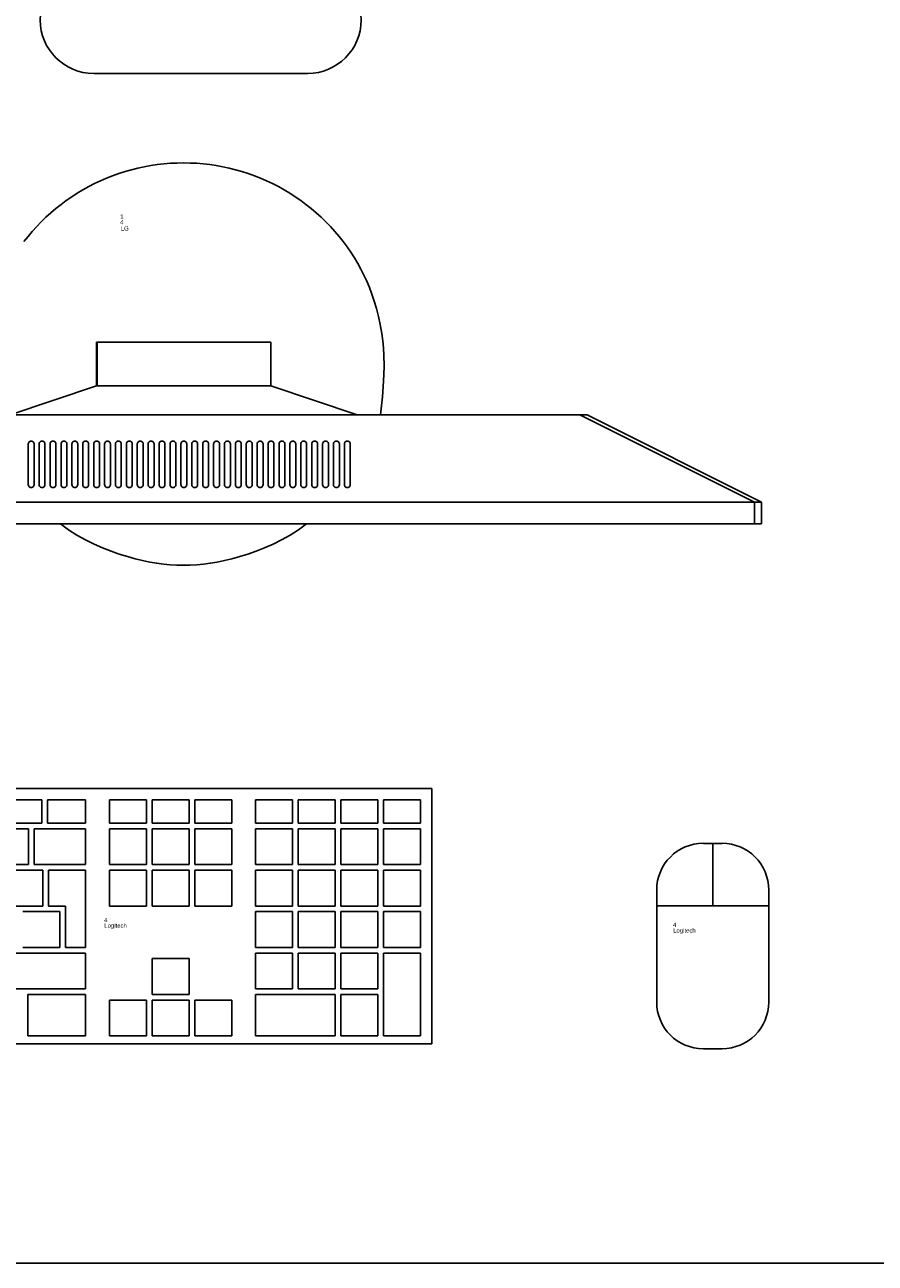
# Model space of a CAD drawing. Header units: inches. Extents: x 38 to 872, y -154 to 346.
# Tile 18 of 99: x 364 to 404, y 153 to 210. Entities that reach past the tile are written whole.
import ezdxf

# ---------------------------------------------------------------- set-up
doc = ezdxf.new("R2010")
doc.units = ezdxf.units.IN
doc.header["$MEASUREMENT"] = 0
doc.layers.add('Edges', color=7, linetype='Continuous')
doc.styles.get("Standard").update_dxf_attribs({"font": 'arial.ttf'})

# ---------------------------------------------------------------- blocks, each defined once
blk = doc.blocks.new('Mesa')
blk.add_lwpolyline([(145.59, 115.783), (7.5, 115.783, 0.414214), (0, 108.283), (0, 7.5, 0.414214), (7.5, 0), (145.59, 0, 0.414214), (153.09, 7.5), (153.09, 108.283, 0.414214)], format="xyb", close=True)
blk.add_lwpolyline([(107.882, 55.616), (117.882, 55.616)])
for centre, start, end in [((107.882, 58.116), 90, 270), ((117.882, 58.116), 270, 90)]:
    blk.add_arc(centre, 2.5, start, end)
for tag, p, flags in [('ID', (4.63, 109.471), 1), ('PC_DISPONIBLES', (4.666, 106.305), 3), ('PC_ACTUALES', (4.642, 104.708), 1)]:
    blk.add_attdef(tag, p, '', height=1, dxfattribs=dict(flags=flags))
blk.add_attdef('POSICION', (4.604, 107.926), '', height=1)
blk = doc.blocks.new('Monitor')
at = {"layer": 'Edges'}
for p, q in [((-3.948, -0.88), (-3.948, 1.157)), ((-3.948, 1.157), (-3.92, 1.157)), ((-3.92, -0.88), (-3.92, 1.157)), ((-3.92, 1.157), (4.192, 1.157)), ((4.192, -0.88), (4.192, 1.157)), ((-7.98, -2.239), (-3.948, -0.88)), ((-3.92, -0.88), (-3.948, -0.88)), ((4.192, -0.88), (-3.92, -0.88)), ((8.235, -2.239), (4.192, -0.88)), ((8.235, -2.239), (-7.98, -2.239)), ((9.31, -2.239), (8.235, -2.239)), ((18.637, -2.239), (9.31, -2.239)), ((18.637, -2.239), (26.788, -6.314)), ((18.637, -2.239), (18.976, -2.239)), ((27.127, -6.314), (18.976, -2.239)), ((-7.073, -3.48), (-7.04, -3.466)), ((-7.04, -3.466), (-7.005, -3.462)), ((-7.005, -3.462), (-6.97, -3.466)), ((-6.97, -3.466), (-6.937, -3.48)), ((-6.563, -3.48), (-6.531, -3.466)), ((-6.531, -3.466), (-6.495, -3.462)), ((-6.495, -3.462), (-6.46, -3.466)), ((-6.46, -3.466), (-6.427, -3.48)), ((-6.054, -3.48), (-6.021, -3.466)), ((-6.021, -3.466), (-5.986, -3.462)), ((-5.986, -3.462), (-5.951, -3.466)), ((-5.951, -3.466), (-5.918, -3.48)), ((-5.544, -3.48), (-5.512, -3.466)), ((-5.512, -3.466), (-5.477, -3.462)), ((-5.477, -3.462), (-5.441, -3.466)), ((-5.441, -3.466), (-5.409, -3.48)), ((-5.002, -3.466), (-5.035, -3.48)), ((-4.967, -3.462), (-5.002, -3.466)), ((-4.932, -3.466), (-4.967, -3.462)), ((-4.899, -3.48), (-4.932, -3.466)), ((-4.493, -3.466), (-4.526, -3.48)), ((-4.458, -3.462), (-4.493, -3.466)), ((-4.423, -3.466), (-4.458, -3.462)), ((-4.39, -3.48), (-4.423, -3.466)), ((-3.983, -3.466), (-4.016, -3.48)), ((-3.948, -3.462), (-3.983, -3.466)), ((-3.913, -3.466), (-3.948, -3.462)), ((-3.88, -3.48), (-3.913, -3.466)), ((-3.474, -3.466), (-3.507, -3.48)), ((-3.439, -3.462), (-3.474, -3.466)), ((-3.404, -3.466), (-3.439, -3.462)), ((-3.371, -3.48), (-3.404, -3.466)), ((-2.997, -3.48), (-2.965, -3.466)), ((-2.965, -3.466), (-2.929, -3.462)), ((-2.929, -3.462), (-2.894, -3.466)), ((-2.894, -3.466), (-2.861, -3.48)), ((-2.488, -3.48), (-2.455, -3.466)), ((-2.455, -3.466), (-2.42, -3.462)), ((-2.42, -3.462), (-2.385, -3.466)), ((-2.385, -3.466), (-2.352, -3.48)), ((-1.978, -3.48), (-1.946, -3.466)), ((-1.946, -3.466), (-1.91, -3.462)), ((-1.91, -3.462), (-1.875, -3.466)), ((-1.875, -3.466), (-1.843, -3.48)), ((-1.436, -3.466), (-1.469, -3.48)), ((-1.401, -3.462), (-1.436, -3.466)), ((-1.366, -3.466), (-1.401, -3.462)), ((-1.333, -3.48), (-1.366, -3.466)), ((-0.927, -3.466), (-0.96, -3.48)), ((-0.892, -3.462), (-0.927, -3.466)), ((-0.856, -3.466), (-0.892, -3.462)), ((-0.824, -3.48), (-0.856, -3.466)), ((-0.417, -3.466), (-0.45, -3.48)), ((-0.382, -3.462), (-0.417, -3.466)), ((-0.347, -3.466), (-0.382, -3.462)), ((-0.314, -3.48), (-0.347, -3.466)), ((0.059, -3.48), (0.092, -3.466)), ((0.092, -3.466), (0.127, -3.462)), ((0.127, -3.462), (0.162, -3.466)), ((0.162, -3.466), (0.195, -3.48)), ((0.602, -3.466), (0.569, -3.48)), ((0.637, -3.462), (0.602, -3.466)), ((0.672, -3.466), (0.637, -3.462)), ((0.705, -3.48), (0.672, -3.466)), ((1.111, -3.466), (1.078, -3.48)), ((1.146, -3.462), (1.111, -3.466)), ((1.181, -3.466), (1.146, -3.462)), ((1.214, -3.48), (1.181, -3.466)), ((1.62, -3.466), (1.588, -3.48)), ((1.656, -3.462), (1.62, -3.466)), ((1.691, -3.466), (1.656, -3.462)), ((1.723, -3.48), (1.691, -3.466)), ((2.13, -3.466), (2.097, -3.48)), ((2.165, -3.462), (2.13, -3.466)), ((2.2, -3.466), (2.165, -3.462)), ((2.233, -3.48), (2.2, -3.466)), ((2.639, -3.466), (2.606, -3.48)), ((2.674, -3.462), (2.639, -3.466)), ((2.71, -3.466), (2.674, -3.462)), ((2.742, -3.48), (2.71, -3.466)), ((3.116, -3.48), (3.149, -3.466)), ((3.149, -3.466), (3.184, -3.462)), ((3.184, -3.462), (3.219, -3.466)), ((3.219, -3.466), (3.252, -3.48)), ((3.658, -3.466), (3.625, -3.48)), ((3.693, -3.462), (3.658, -3.466)), ((3.728, -3.466), (3.693, -3.462)), ((3.761, -3.48), (3.728, -3.466)), ((4.168, -3.466), (4.135, -3.48)), ((4.203, -3.462), (4.168, -3.466)), ((4.238, -3.466), (4.203, -3.462)), ((4.271, -3.48), (4.238, -3.466)), ((4.677, -3.466), (4.644, -3.48)), ((4.712, -3.462), (4.677, -3.466)), ((4.747, -3.466), (4.712, -3.462)), ((4.78, -3.48), (4.747, -3.466)), ((5.186, -3.466), (5.154, -3.48)), ((5.222, -3.462), (5.186, -3.466)), ((5.257, -3.466), (5.222, -3.462)), ((5.29, -3.48), (5.257, -3.466)), ((5.696, -3.466), (5.663, -3.48)), ((5.731, -3.462), (5.696, -3.466)), ((5.766, -3.466), (5.731, -3.462)), ((5.799, -3.48), (5.766, -3.466)), ((6.205, -3.466), (6.173, -3.48)), ((6.24, -3.462), (6.205, -3.466)), ((6.276, -3.466), (6.24, -3.462)), ((6.308, -3.48), (6.276, -3.466)), ((6.715, -3.466), (6.682, -3.48)), ((6.75, -3.462), (6.715, -3.466)), ((6.785, -3.466), (6.75, -3.462)), ((6.818, -3.48), (6.785, -3.466)), ((7.224, -3.466), (7.191, -3.48)), ((7.259, -3.462), (7.224, -3.466)), ((7.294, -3.466), (7.259, -3.462)), ((7.327, -3.48), (7.294, -3.466)), ((7.701, -3.48), (7.734, -3.466)), ((7.769, -3.462), (7.734, -3.466)), ((7.804, -3.466), (7.769, -3.462)), ((7.837, -3.48), (7.804, -3.466)), ((-7.141, -3.597), (-7.136, -3.562)), ((-7.141, -5.499), (-7.141, -3.597)), ((-7.136, -3.562), (-7.122, -3.529)), ((-7.122, -3.529), (-7.101, -3.501)), ((-7.101, -3.501), (-7.073, -3.48)), ((-6.937, -3.48), (-6.909, -3.501)), ((-6.909, -3.501), (-6.887, -3.529)), ((-6.887, -3.529), (-6.874, -3.562)), ((-6.874, -3.562), (-6.869, -3.597)), ((-6.869, -3.597), (-6.869, -5.499)), ((-6.631, -3.597), (-6.627, -3.562)), ((-6.631, -5.499), (-6.631, -3.597)), ((-6.627, -3.562), (-6.613, -3.529)), ((-6.613, -3.529), (-6.591, -3.501)), ((-6.591, -3.501), (-6.563, -3.48)), ((-6.427, -3.48), (-6.399, -3.501)), ((-6.399, -3.501), (-6.378, -3.529)), ((-6.378, -3.529), (-6.364, -3.562)), ((-6.364, -3.562), (-6.36, -3.597)), ((-6.36, -3.597), (-6.36, -5.499)), ((-6.122, -3.597), (-6.117, -3.562)), ((-6.122, -3.597), (-6.122, -5.499)), ((-6.117, -3.562), (-6.104, -3.529)), ((-6.104, -3.529), (-6.082, -3.501)), ((-6.082, -3.501), (-6.054, -3.48)), ((-5.918, -3.48), (-5.89, -3.501)), ((-5.89, -3.501), (-5.868, -3.529)), ((-5.868, -3.529), (-5.855, -3.562)), ((-5.855, -3.562), (-5.85, -3.597)), ((-5.85, -3.597), (-5.85, -5.499)), ((-5.612, -3.597), (-5.608, -3.562)), ((-5.612, -3.597), (-5.612, -5.499)), ((-5.608, -3.562), (-5.594, -3.529)), ((-5.594, -3.529), (-5.573, -3.501)), ((-5.573, -3.501), (-5.544, -3.48)), ((-5.409, -3.48), (-5.38, -3.501)), ((-5.38, -3.501), (-5.359, -3.529)), ((-5.359, -3.529), (-5.345, -3.562)), ((-5.345, -3.562), (-5.341, -3.597)), ((-5.341, -3.597), (-5.341, -5.499)), ((-5.103, -3.597), (-5.098, -3.562)), ((-5.103, -3.597), (-5.103, -5.499)), ((-5.085, -3.529), (-5.098, -3.562)), ((-5.063, -3.501), (-5.085, -3.529)), ((-5.035, -3.48), (-5.063, -3.501)), ((-4.871, -3.501), (-4.899, -3.48)), ((-4.849, -3.529), (-4.871, -3.501)), ((-4.836, -3.562), (-4.849, -3.529)), ((-4.831, -3.597), (-4.836, -3.562)), ((-4.831, -5.499), (-4.831, -3.597)), ((-4.589, -3.562), (-4.594, -3.597)), ((-4.594, -3.597), (-4.594, -5.499)), ((-4.575, -3.529), (-4.589, -3.562)), ((-4.554, -3.501), (-4.575, -3.529)), ((-4.526, -3.48), (-4.554, -3.501)), ((-4.362, -3.501), (-4.39, -3.48)), ((-4.34, -3.529), (-4.362, -3.501)), ((-4.326, -3.562), (-4.34, -3.529)), ((-4.322, -3.597), (-4.326, -3.562)), ((-4.322, -5.499), (-4.322, -3.597)), ((-4.079, -3.562), (-4.084, -3.597)), ((-4.084, -3.597), (-4.084, -5.499)), ((-4.066, -3.529), (-4.079, -3.562)), ((-4.044, -3.501), (-4.066, -3.529)), ((-4.016, -3.48), (-4.044, -3.501)), ((-3.852, -3.501), (-3.88, -3.48)), ((-3.831, -3.529), (-3.852, -3.501)), ((-3.817, -3.562), (-3.831, -3.529)), ((-3.812, -3.597), (-3.817, -3.562)), ((-3.812, -5.499), (-3.812, -3.597)), ((-3.57, -3.562), (-3.575, -3.597)), ((-3.575, -3.597), (-3.575, -5.499)), ((-3.556, -3.529), (-3.57, -3.562)), ((-3.535, -3.501), (-3.556, -3.529)), ((-3.507, -3.48), (-3.535, -3.501)), ((-3.343, -3.501), (-3.371, -3.48)), ((-3.321, -3.529), (-3.343, -3.501)), ((-3.308, -3.562), (-3.321, -3.529)), ((-3.303, -3.597), (-3.308, -3.562)), ((-3.303, -5.499), (-3.303, -3.597)), ((-3.065, -3.597), (-3.061, -3.562)), ((-3.065, -3.597), (-3.065, -5.499)), ((-3.061, -3.562), (-3.047, -3.529)), ((-3.047, -3.529), (-3.025, -3.501)), ((-3.025, -3.501), (-2.997, -3.48)), ((-2.861, -3.48), (-2.833, -3.501)), ((-2.833, -3.501), (-2.812, -3.529)), ((-2.812, -3.529), (-2.798, -3.562)), ((-2.798, -3.562), (-2.794, -3.597)), ((-2.794, -3.597), (-2.794, -5.499)), ((-2.556, -3.597), (-2.551, -3.562)), ((-2.556, -3.597), (-2.556, -5.499)), ((-2.551, -3.562), (-2.538, -3.529)), ((-2.538, -3.529), (-2.516, -3.501)), ((-2.516, -3.501), (-2.488, -3.48)), ((-2.352, -3.48), (-2.324, -3.501)), ((-2.324, -3.501), (-2.302, -3.529)), ((-2.302, -3.529), (-2.289, -3.562)), ((-2.289, -3.562), (-2.284, -3.597)), ((-2.284, -3.597), (-2.284, -5.499)), ((-2.046, -3.597), (-2.042, -3.562)), ((-2.046, -3.597), (-2.046, -5.499)), ((-2.042, -3.562), (-2.028, -3.529)), ((-2.028, -3.529), (-2.007, -3.501)), ((-2.007, -3.501), (-1.978, -3.48)), ((-1.843, -3.48), (-1.814, -3.501)), ((-1.814, -3.501), (-1.793, -3.529)), ((-1.793, -3.529), (-1.779, -3.562)), ((-1.779, -3.562), (-1.775, -3.597)), ((-1.775, -3.597), (-1.775, -5.499)), ((-1.532, -3.562), (-1.537, -3.597)), ((-1.537, -3.597), (-1.537, -5.499)), ((-1.519, -3.529), (-1.532, -3.562)), ((-1.497, -3.501), (-1.519, -3.529)), ((-1.469, -3.48), (-1.497, -3.501)), ((-1.305, -3.501), (-1.333, -3.48)), ((-1.283, -3.529), (-1.305, -3.501)), ((-1.27, -3.562), (-1.283, -3.529)), ((-1.265, -3.597), (-1.27, -3.562)), ((-1.265, -5.499), (-1.265, -3.597)), ((-1.023, -3.562), (-1.027, -3.597)), ((-1.027, -3.597), (-1.027, -5.499)), ((-1.009, -3.529), (-1.023, -3.562)), ((-0.988, -3.501), (-1.009, -3.529)), ((-0.96, -3.48), (-0.988, -3.501)), ((-0.796, -3.501), (-0.824, -3.48)), ((-0.774, -3.529), (-0.796, -3.501)), ((-0.76, -3.562), (-0.774, -3.529)), ((-0.756, -3.597), (-0.76, -3.562)), ((-0.756, -5.499), (-0.756, -3.597)), ((-0.513, -3.562), (-0.518, -3.597)), ((-0.518, -3.597), (-0.518, -5.499)), ((-0.5, -3.529), (-0.513, -3.562)), ((-0.478, -3.501), (-0.5, -3.529)), ((-0.45, -3.48), (-0.478, -3.501)), ((-0.286, -3.501), (-0.314, -3.48)), ((-0.265, -3.529), (-0.286, -3.501)), ((-0.251, -3.562), (-0.265, -3.529)), ((-0.246, -3.597), (-0.251, -3.562)), ((-0.246, -5.499), (-0.246, -3.597)), ((-0.009, -3.597), (-0.004, -3.562)), ((-0.009, -3.597), (-0.009, -5.499)), ((-0.004, -3.562), (0.01, -3.529)), ((0.01, -3.529), (0.031, -3.501)), ((0.031, -3.501), (0.059, -3.48)), ((0.195, -3.48), (0.223, -3.501)), ((0.223, -3.501), (0.245, -3.529)), ((0.245, -3.529), (0.258, -3.562)), ((0.258, -3.562), (0.263, -3.597)), ((0.263, -3.597), (0.263, -5.499)), ((0.501, -3.597), (0.505, -3.562)), ((0.501, -3.597), (0.501, -5.499)), ((0.519, -3.529), (0.505, -3.562)), ((0.541, -3.501), (0.519, -3.529)), ((0.569, -3.48), (0.541, -3.501)), ((0.733, -3.501), (0.705, -3.48)), ((0.754, -3.529), (0.733, -3.501)), ((0.768, -3.562), (0.754, -3.529)), ((0.773, -3.597), (0.768, -3.562)), ((0.773, -5.499), (0.773, -3.597)), ((1.015, -3.562), (1.01, -3.597)), ((1.01, -3.597), (1.01, -5.499)), ((1.028, -3.529), (1.015, -3.562)), ((1.05, -3.501), (1.028, -3.529)), ((1.078, -3.48), (1.05, -3.501)), ((1.242, -3.501), (1.214, -3.48)), ((1.264, -3.529), (1.242, -3.501)), ((1.277, -3.562), (1.264, -3.529)), ((1.282, -3.597), (1.277, -3.562)), ((1.282, -5.499), (1.282, -3.597)), ((1.524, -3.562), (1.52, -3.597)), ((1.52, -3.597), (1.52, -5.499)), ((1.538, -3.529), (1.524, -3.562)), ((1.559, -3.501), (1.538, -3.529)), ((1.588, -3.48), (1.559, -3.501)), ((1.752, -3.501), (1.723, -3.48)), ((1.773, -3.529), (1.752, -3.501)), ((1.787, -3.562), (1.773, -3.529)), ((1.791, -3.597), (1.787, -3.562)), ((1.791, -5.499), (1.791, -3.597)), ((2.034, -3.562), (2.029, -3.597)), ((2.029, -3.597), (2.029, -5.499)), ((2.047, -3.529), (2.034, -3.562)), ((2.069, -3.501), (2.047, -3.529)), ((2.097, -3.48), (2.069, -3.501)), ((2.261, -3.501), (2.233, -3.48)), ((2.283, -3.529), (2.261, -3.501)), ((2.296, -3.562), (2.283, -3.529)), ((2.301, -3.597), (2.296, -3.562)), ((2.301, -5.499), (2.301, -3.597)), ((2.543, -3.562), (2.539, -3.597)), ((2.539, -3.597), (2.539, -5.499)), ((2.557, -3.529), (2.543, -3.562)), ((2.578, -3.501), (2.557, -3.529)), ((2.606, -3.48), (2.578, -3.501)), ((2.77, -3.501), (2.742, -3.48)), ((2.792, -3.529), (2.77, -3.501)), ((2.806, -3.562), (2.792, -3.529)), ((2.81, -3.597), (2.806, -3.562)), ((2.81, -5.499), (2.81, -3.597)), ((3.053, -3.562), (3.048, -3.597)), ((3.048, -3.597), (3.048, -5.499)), ((3.053, -3.562), (3.066, -3.529)), ((3.066, -3.529), (3.088, -3.501)), ((3.088, -3.501), (3.116, -3.48)), ((3.28, -3.501), (3.252, -3.48)), ((3.301, -3.529), (3.28, -3.501)), ((3.315, -3.562), (3.301, -3.529)), ((3.32, -3.597), (3.315, -3.562)), ((3.32, -5.499), (3.32, -3.597)), ((3.562, -3.562), (3.557, -3.597)), ((3.557, -3.597), (3.557, -5.499)), ((3.576, -3.529), (3.562, -3.562)), ((3.597, -3.501), (3.576, -3.529)), ((3.625, -3.48), (3.597, -3.501)), ((3.789, -3.501), (3.761, -3.48)), ((3.811, -3.529), (3.789, -3.501)), ((3.825, -3.562), (3.811, -3.529)), ((3.829, -3.597), (3.825, -3.562)), ((3.829, -5.499), (3.829, -3.597)), ((4.071, -3.562), (4.067, -3.597)), ((4.067, -3.597), (4.067, -5.499)), ((4.085, -3.529), (4.071, -3.562)), ((4.107, -3.501), (4.085, -3.529)), ((4.135, -3.48), (4.107, -3.501)), ((4.299, -3.501), (4.271, -3.48)), ((4.32, -3.529), (4.299, -3.501)), ((4.334, -3.562), (4.32, -3.529)), ((4.339, -3.597), (4.334, -3.562)), ((4.339, -5.499), (4.339, -3.597)), ((4.581, -3.562), (4.576, -3.597)), ((4.576, -3.597), (4.576, -5.499)), ((4.595, -3.529), (4.581, -3.562)), ((4.616, -3.501), (4.595, -3.529)), ((4.644, -3.48), (4.616, -3.501)), ((4.808, -3.501), (4.78, -3.48)), ((4.83, -3.529), (4.808, -3.501)), ((4.843, -3.562), (4.83, -3.529)), ((4.848, -3.597), (4.843, -3.562)), ((4.848, -5.499), (4.848, -3.597)), ((5.086, -3.597), (5.09, -3.562)), ((5.086, -3.597), (5.086, -5.499)), ((5.104, -3.529), (5.09, -3.562)), ((5.126, -3.501), (5.104, -3.529)), ((5.154, -3.48), (5.126, -3.501)), ((5.318, -3.501), (5.29, -3.48)), ((5.339, -3.529), (5.318, -3.501)), ((5.353, -3.562), (5.339, -3.529)), ((5.357, -3.597), (5.353, -3.562)), ((5.357, -5.499), (5.357, -3.597)), ((5.6, -3.562), (5.595, -3.597)), ((5.595, -3.597), (5.595, -5.499)), ((5.613, -3.529), (5.6, -3.562)), ((5.635, -3.501), (5.613, -3.529)), ((5.663, -3.48), (5.635, -3.501)), ((5.827, -3.501), (5.799, -3.48)), ((5.849, -3.529), (5.827, -3.501)), ((5.862, -3.562), (5.849, -3.529)), ((5.867, -3.597), (5.862, -3.562)), ((5.867, -5.499), (5.867, -3.597)), ((6.109, -3.562), (6.105, -3.597)), ((6.105, -3.597), (6.105, -5.499)), ((6.123, -3.529), (6.109, -3.562)), ((6.144, -3.501), (6.123, -3.529)), ((6.173, -3.48), (6.144, -3.501)), ((6.337, -3.501), (6.308, -3.48)), ((6.358, -3.529), (6.337, -3.501)), ((6.372, -3.562), (6.358, -3.529)), ((6.376, -3.597), (6.372, -3.562)), ((6.376, -5.499), (6.376, -3.597)), ((6.614, -3.597), (6.619, -3.562)), ((6.614, -3.597), (6.614, -5.499)), ((6.632, -3.529), (6.619, -3.562)), ((6.654, -3.501), (6.632, -3.529)), ((6.682, -3.48), (6.654, -3.501)), ((6.846, -3.501), (6.818, -3.48)), ((6.868, -3.529), (6.846, -3.501)), ((6.881, -3.562), (6.868, -3.529)), ((6.886, -3.597), (6.881, -3.562)), ((6.886, -5.499), (6.886, -3.597)), ((7.128, -3.562), (7.123, -3.597)), ((7.123, -3.597), (7.123, -5.499)), ((7.142, -3.529), (7.128, -3.562)), ((7.163, -3.501), (7.142, -3.529)), ((7.191, -3.48), (7.163, -3.501)), ((7.355, -3.501), (7.327, -3.48)), ((7.377, -3.529), (7.355, -3.501)), ((7.391, -3.562), (7.377, -3.529)), ((7.395, -3.597), (7.391, -3.562)), ((7.395, -5.499), (7.395, -3.597)), ((7.638, -3.562), (7.633, -3.597)), ((7.633, -3.597), (7.633, -5.499)), ((7.638, -3.562), (7.651, -3.529)), ((7.651, -3.529), (7.673, -3.501)), ((7.673, -3.501), (7.701, -3.48)), ((7.865, -3.501), (7.837, -3.48)), ((7.886, -3.529), (7.865, -3.501)), ((7.9, -3.562), (7.886, -3.529)), ((7.905, -3.597), (7.9, -3.562)), ((7.905, -5.499), (7.905, -3.597)), ((-7.136, -5.534), (-7.141, -5.499)), ((-7.122, -5.567), (-7.136, -5.534)), ((-7.101, -5.595), (-7.122, -5.567)), ((-7.073, -5.617), (-7.101, -5.595)), ((-7.04, -5.631), (-7.073, -5.617)), ((-7.005, -5.635), (-7.04, -5.631)), ((-6.97, -5.631), (-7.005, -5.635)), ((-6.937, -5.617), (-6.97, -5.631)), ((-6.909, -5.595), (-6.937, -5.617)), ((-6.887, -5.567), (-6.909, -5.595)), ((-6.874, -5.534), (-6.887, -5.567)), ((-6.869, -5.499), (-6.874, -5.534)), ((-6.627, -5.534), (-6.631, -5.499)), ((-6.613, -5.567), (-6.627, -5.534)), ((-6.591, -5.595), (-6.613, -5.567)), ((-6.563, -5.617), (-6.591, -5.595)), ((-6.531, -5.631), (-6.563, -5.617)), ((-6.495, -5.635), (-6.531, -5.631)), ((-6.46, -5.631), (-6.495, -5.635)), ((-6.427, -5.617), (-6.46, -5.631)), ((-6.399, -5.595), (-6.427, -5.617)), ((-6.378, -5.567), (-6.399, -5.595)), ((-6.364, -5.534), (-6.378, -5.567)), ((-6.36, -5.499), (-6.364, -5.534)), ((-6.117, -5.534), (-6.122, -5.499)), ((-6.104, -5.567), (-6.117, -5.534)), ((-6.082, -5.595), (-6.104, -5.567)), ((-6.054, -5.617), (-6.082, -5.595)), ((-6.021, -5.631), (-6.054, -5.617)), ((-5.986, -5.635), (-6.021, -5.631)), ((-5.951, -5.631), (-5.986, -5.635)), ((-5.918, -5.617), (-5.951, -5.631)), ((-5.89, -5.595), (-5.918, -5.617)), ((-5.868, -5.567), (-5.89, -5.595)), ((-5.855, -5.534), (-5.868, -5.567)), ((-5.85, -5.499), (-5.855, -5.534)), ((-5.608, -5.534), (-5.612, -5.499)), ((-5.594, -5.567), (-5.608, -5.534)), ((-5.573, -5.595), (-5.594, -5.567)), ((-5.544, -5.617), (-5.573, -5.595)), ((-5.512, -5.631), (-5.544, -5.617)), ((-5.477, -5.635), (-5.512, -5.631)), ((-5.441, -5.631), (-5.477, -5.635)), ((-5.409, -5.617), (-5.441, -5.631)), ((-5.38, -5.595), (-5.409, -5.617)), ((-5.359, -5.567), (-5.38, -5.595)), ((-5.345, -5.534), (-5.359, -5.567)), ((-5.341, -5.499), (-5.345, -5.534)), ((-5.098, -5.534), (-5.103, -5.499)), ((-5.098, -5.534), (-5.085, -5.567)), ((-5.085, -5.567), (-5.063, -5.595)), ((-5.035, -5.617), (-5.063, -5.595)), ((-5.002, -5.631), (-5.035, -5.617)), ((-5.002, -5.631), (-4.967, -5.635)), ((-4.967, -5.635), (-4.932, -5.631)), ((-4.932, -5.631), (-4.899, -5.617)), ((-4.899, -5.617), (-4.871, -5.595)), ((-4.871, -5.595), (-4.849, -5.567)), ((-4.849, -5.567), (-4.836, -5.534)), ((-4.836, -5.534), (-4.831, -5.499)), ((-4.594, -5.499), (-4.589, -5.534)), ((-4.589, -5.534), (-4.575, -5.567)), ((-4.575, -5.567), (-4.554, -5.595)), ((-4.554, -5.595), (-4.526, -5.617)), ((-4.526, -5.617), (-4.493, -5.631)), ((-4.493, -5.631), (-4.458, -5.635)), ((-4.458, -5.635), (-4.423, -5.631)), ((-4.423, -5.631), (-4.39, -5.617)), ((-4.39, -5.617), (-4.362, -5.595)), ((-4.362, -5.595), (-4.34, -5.567)), ((-4.34, -5.567), (-4.326, -5.534)), ((-4.326, -5.534), (-4.322, -5.499)), ((-4.084, -5.499), (-4.079, -5.534)), ((-4.079, -5.534), (-4.066, -5.567)), ((-4.066, -5.567), (-4.044, -5.595)), ((-4.044, -5.595), (-4.016, -5.617)), ((-4.016, -5.617), (-3.983, -5.631)), ((-3.983, -5.631), (-3.948, -5.635)), ((-3.948, -5.635), (-3.913, -5.631)), ((-3.913, -5.631), (-3.88, -5.617)), ((-3.88, -5.617), (-3.852, -5.595)), ((-3.852, -5.595), (-3.831, -5.567)), ((-3.831, -5.567), (-3.817, -5.534)), ((-3.817, -5.534), (-3.812, -5.499)), ((-3.575, -5.499), (-3.57, -5.534)), ((-3.57, -5.534), (-3.556, -5.567)), ((-3.556, -5.567), (-3.535, -5.595)), ((-3.535, -5.595), (-3.507, -5.617)), ((-3.507, -5.617), (-3.474, -5.631)), ((-3.474, -5.631), (-3.439, -5.635)), ((-3.439, -5.635), (-3.404, -5.631)), ((-3.404, -5.631), (-3.371, -5.617)), ((-3.371, -5.617), (-3.343, -5.595)), ((-3.343, -5.595), (-3.321, -5.567)), ((-3.321, -5.567), (-3.308, -5.534)), ((-3.308, -5.534), (-3.303, -5.499)), ((-3.061, -5.534), (-3.065, -5.499)), ((-3.047, -5.567), (-3.061, -5.534)), ((-3.025, -5.595), (-3.047, -5.567)), ((-2.997, -5.617), (-3.025, -5.595)), ((-2.965, -5.631), (-2.997, -5.617)), ((-2.929, -5.635), (-2.965, -5.631)), ((-2.894, -5.631), (-2.929, -5.635)), ((-2.861, -5.617), (-2.894, -5.631)), ((-2.833, -5.595), (-2.861, -5.617)), ((-2.812, -5.567), (-2.833, -5.595)), ((-2.798, -5.534), (-2.812, -5.567)), ((-2.794, -5.499), (-2.798, -5.534)), ((-2.551, -5.534), (-2.556, -5.499)), ((-2.538, -5.567), (-2.551, -5.534)), ((-2.516, -5.595), (-2.538, -5.567)), ((-2.488, -5.617), (-2.516, -5.595)), ((-2.455, -5.631), (-2.488, -5.617)), ((-2.42, -5.635), (-2.455, -5.631)), ((-2.385, -5.631), (-2.42, -5.635)), ((-2.352, -5.617), (-2.385, -5.631)), ((-2.324, -5.595), (-2.352, -5.617)), ((-2.302, -5.567), (-2.324, -5.595)), ((-2.289, -5.534), (-2.302, -5.567)), ((-2.284, -5.499), (-2.289, -5.534)), ((-2.042, -5.534), (-2.046, -5.499)), ((-2.028, -5.567), (-2.042, -5.534)), ((-2.007, -5.595), (-2.028, -5.567)), ((-1.978, -5.617), (-2.007, -5.595)), ((-1.946, -5.631), (-1.978, -5.617)), ((-1.91, -5.635), (-1.946, -5.631)), ((-1.875, -5.631), (-1.91, -5.635)), ((-1.843, -5.617), (-1.875, -5.631)), ((-1.814, -5.595), (-1.843, -5.617)), ((-1.793, -5.567), (-1.814, -5.595)), ((-1.779, -5.534), (-1.793, -5.567)), ((-1.775, -5.499), (-1.779, -5.534)), ((-1.537, -5.499), (-1.532, -5.534)), ((-1.532, -5.534), (-1.519, -5.567)), ((-1.519, -5.567), (-1.497, -5.595)), ((-1.497, -5.595), (-1.469, -5.617)), ((-1.469, -5.617), (-1.436, -5.631)), ((-1.436, -5.631), (-1.401, -5.635)), ((-1.401, -5.635), (-1.366, -5.631)), ((-1.366, -5.631), (-1.333, -5.617)), ((-1.333, -5.617), (-1.305, -5.595)), ((-1.305, -5.595), (-1.283, -5.567)), ((-1.283, -5.567), (-1.27, -5.534)), ((-1.27, -5.534), (-1.265, -5.499)), ((-1.027, -5.499), (-1.023, -5.534)), ((-1.023, -5.534), (-1.009, -5.567)), ((-1.009, -5.567), (-0.988, -5.595)), ((-0.988, -5.595), (-0.96, -5.617)), ((-0.96, -5.617), (-0.927, -5.631)), ((-0.927, -5.631), (-0.892, -5.635)), ((-0.892, -5.635), (-0.856, -5.631)), ((-0.856, -5.631), (-0.824, -5.617)), ((-0.824, -5.617), (-0.796, -5.595)), ((-0.796, -5.595), (-0.774, -5.567)), ((-0.774, -5.567), (-0.76, -5.534)), ((-0.76, -5.534), (-0.756, -5.499)), ((-0.518, -5.499), (-0.513, -5.534)), ((-0.513, -5.534), (-0.5, -5.567)), ((-0.5, -5.567), (-0.478, -5.595)), ((-0.478, -5.595), (-0.45, -5.617)), ((-0.45, -5.617), (-0.417, -5.631)), ((-0.417, -5.631), (-0.382, -5.635)), ((-0.382, -5.635), (-0.347, -5.631)), ((-0.347, -5.631), (-0.314, -5.617)), ((-0.314, -5.617), (-0.286, -5.595)), ((-0.286, -5.595), (-0.265, -5.567)), ((-0.265, -5.567), (-0.251, -5.534)), ((-0.251, -5.534), (-0.246, -5.499)), ((-0.004, -5.534), (-0.009, -5.499)), ((0.01, -5.567), (-0.004, -5.534)), ((0.031, -5.595), (0.01, -5.567)), ((0.059, -5.617), (0.031, -5.595)), ((0.092, -5.631), (0.059, -5.617)), ((0.127, -5.635), (0.092, -5.631)), ((0.162, -5.631), (0.127, -5.635)), ((0.195, -5.617), (0.162, -5.631)), ((0.223, -5.595), (0.195, -5.617)), ((0.245, -5.567), (0.223, -5.595)), ((0.258, -5.534), (0.245, -5.567)), ((0.263, -5.499), (0.258, -5.534)), ((0.501, -5.499), (0.505, -5.534)), ((0.505, -5.534), (0.519, -5.567)), ((0.519, -5.567), (0.541, -5.595)), ((0.541, -5.595), (0.569, -5.617)), ((0.569, -5.617), (0.602, -5.631)), ((0.602, -5.631), (0.637, -5.635)), ((0.637, -5.635), (0.672, -5.631)), ((0.672, -5.631), (0.705, -5.617)), ((0.705, -5.617), (0.733, -5.595)), ((0.733, -5.595), (0.754, -5.567)), ((0.754, -5.567), (0.768, -5.534)), ((0.768, -5.534), (0.773, -5.499)), ((1.01, -5.499), (1.015, -5.534)), ((1.015, -5.534), (1.028, -5.567)), ((1.028, -5.567), (1.05, -5.595)), ((1.05, -5.595), (1.078, -5.617)), ((1.078, -5.617), (1.111, -5.631)), ((1.111, -5.631), (1.146, -5.635)), ((1.146, -5.635), (1.181, -5.631)), ((1.181, -5.631), (1.214, -5.617)), ((1.214, -5.617), (1.242, -5.595)), ((1.242, -5.595), (1.264, -5.567)), ((1.264, -5.567), (1.277, -5.534)), ((1.277, -5.534), (1.282, -5.499)), ((1.52, -5.499), (1.524, -5.534)), ((1.524, -5.534), (1.538, -5.567)), ((1.538, -5.567), (1.559, -5.595)), ((1.559, -5.595), (1.588, -5.617)), ((1.588, -5.617), (1.62, -5.631)), ((1.62, -5.631), (1.656, -5.635)), ((1.656, -5.635), (1.691, -5.631)), ((1.691, -5.631), (1.723, -5.617)), ((1.723, -5.617), (1.752, -5.595)), ((1.752, -5.595), (1.773, -5.567)), ((1.773, -5.567), (1.787, -5.534)), ((1.787, -5.534), (1.791, -5.499)), ((2.029, -5.499), (2.034, -5.534)), ((2.034, -5.534), (2.047, -5.567)), ((2.047, -5.567), (2.069, -5.595)), ((2.069, -5.595), (2.097, -5.617)), ((2.097, -5.617), (2.13, -5.631)), ((2.13, -5.631), (2.165, -5.635)), ((2.165, -5.635), (2.2, -5.631)), ((2.2, -5.631), (2.233, -5.617)), ((2.233, -5.617), (2.261, -5.595)), ((2.261, -5.595), (2.283, -5.567)), ((2.283, -5.567), (2.296, -5.534)), ((2.296, -5.534), (2.301, -5.499)), ((2.539, -5.499), (2.543, -5.534)), ((2.543, -5.534), (2.557, -5.567)), ((2.557, -5.567), (2.578, -5.595)), ((2.578, -5.595), (2.606, -5.617)), ((2.606, -5.617), (2.639, -5.631)), ((2.639, -5.631), (2.674, -5.635)), ((2.674, -5.635), (2.71, -5.631)), ((2.71, -5.631), (2.742, -5.617)), ((2.742, -5.617), (2.77, -5.595)), ((2.77, -5.595), (2.792, -5.567)), ((2.792, -5.567), (2.806, -5.534)), ((2.806, -5.534), (2.81, -5.499)), ((3.048, -5.499), (3.053, -5.534)), ((3.053, -5.534), (3.066, -5.567)), ((3.066, -5.567), (3.088, -5.595)), ((3.088, -5.595), (3.116, -5.617)), ((3.116, -5.617), (3.149, -5.631)), ((3.149, -5.631), (3.184, -5.635)), ((3.184, -5.635), (3.219, -5.631)), ((3.219, -5.631), (3.252, -5.617)), ((3.252, -5.617), (3.28, -5.595)), ((3.28, -5.595), (3.301, -5.567)), ((3.301, -5.567), (3.315, -5.534)), ((3.315, -5.534), (3.32, -5.499)), ((3.557, -5.499), (3.562, -5.534)), ((3.562, -5.534), (3.576, -5.567)), ((3.576, -5.567), (3.597, -5.595)), ((3.597, -5.595), (3.625, -5.617)), ((3.625, -5.617), (3.658, -5.631)), ((3.658, -5.631), (3.693, -5.635)), ((3.693, -5.635), (3.728, -5.631)), ((3.728, -5.631), (3.761, -5.617)), ((3.761, -5.617), (3.789, -5.595)), ((3.789, -5.595), (3.811, -5.567)), ((3.811, -5.567), (3.825, -5.534)), ((3.825, -5.534), (3.829, -5.499)), ((4.067, -5.499), (4.071, -5.534)), ((4.071, -5.534), (4.085, -5.567)), ((4.085, -5.567), (4.107, -5.595)), ((4.107, -5.595), (4.135, -5.617)), ((4.135, -5.617), (4.168, -5.631)), ((4.168, -5.631), (4.203, -5.635)), ((4.203, -5.635), (4.238, -5.631)), ((4.238, -5.631), (4.271, -5.617)), ((4.271, -5.617), (4.299, -5.595)), ((4.299, -5.595), (4.32, -5.567)), ((4.32, -5.567), (4.334, -5.534)), ((4.334, -5.534), (4.339, -5.499)), ((4.576, -5.499), (4.581, -5.534)), ((4.581, -5.534), (4.595, -5.567)), ((4.595, -5.567), (4.616, -5.595)), ((4.616, -5.595), (4.644, -5.617)), ((4.644, -5.617), (4.677, -5.631)), ((4.677, -5.631), (4.712, -5.635)), ((4.712, -5.635), (4.747, -5.631)), ((4.747, -5.631), (4.78, -5.617)), ((4.78, -5.617), (4.808, -5.595)), ((4.808, -5.595), (4.83, -5.567)), ((4.83, -5.567), (4.843, -5.534)), ((4.843, -5.534), (4.848, -5.499)), ((5.09, -5.534), (5.086, -5.499)), ((5.104, -5.567), (5.09, -5.534)), ((5.104, -5.567), (5.126, -5.595)), ((5.126, -5.595), (5.154, -5.617)), ((5.154, -5.617), (5.186, -5.631)), ((5.186, -5.631), (5.222, -5.635)), ((5.222, -5.635), (5.257, -5.631)), ((5.257, -5.631), (5.29, -5.617)), ((5.29, -5.617), (5.318, -5.595)), ((5.318, -5.595), (5.339, -5.567)), ((5.339, -5.567), (5.353, -5.534)), ((5.353, -5.534), (5.357, -5.499)), ((5.595, -5.499), (5.6, -5.534)), ((5.6, -5.534), (5.613, -5.567)), ((5.613, -5.567), (5.635, -5.595)), ((5.635, -5.595), (5.663, -5.617)), ((5.663, -5.617), (5.696, -5.631)), ((5.696, -5.631), (5.731, -5.635)), ((5.731, -5.635), (5.766, -5.631)), ((5.766, -5.631), (5.799, -5.617)), ((5.799, -5.617), (5.827, -5.595)), ((5.827, -5.595), (5.849, -5.567)), ((5.849, -5.567), (5.862, -5.534)), ((5.862, -5.534), (5.867, -5.499)), ((6.105, -5.499), (6.109, -5.534)), ((6.109, -5.534), (6.123, -5.567)), ((6.123, -5.567), (6.144, -5.595)), ((6.144, -5.595), (6.173, -5.617)), ((6.173, -5.617), (6.205, -5.631)), ((6.205, -5.631), (6.24, -5.635)), ((6.24, -5.635), (6.276, -5.631)), ((6.276, -5.631), (6.308, -5.617)), ((6.308, -5.617), (6.337, -5.595)), ((6.337, -5.595), (6.358, -5.567)), ((6.358, -5.567), (6.372, -5.534)), ((6.372, -5.534), (6.376, -5.499)), ((6.619, -5.534), (6.614, -5.499)), ((6.632, -5.567), (6.619, -5.534)), ((6.654, -5.595), (6.632, -5.567)), ((6.682, -5.617), (6.654, -5.595)), ((6.715, -5.631), (6.682, -5.617)), ((6.75, -5.635), (6.715, -5.631)), ((6.785, -5.631), (6.75, -5.635)), ((6.818, -5.617), (6.785, -5.631)), ((6.846, -5.595), (6.818, -5.617)), ((6.846, -5.595), (6.868, -5.567)), ((6.868, -5.567), (6.881, -5.534)), ((6.881, -5.534), (6.886, -5.499)), ((7.123, -5.499), (7.128, -5.534)), ((7.128, -5.534), (7.142, -5.567)), ((7.142, -5.567), (7.163, -5.595)), ((7.163, -5.595), (7.191, -5.617)), ((7.191, -5.617), (7.224, -5.631)), ((7.224, -5.631), (7.259, -5.635)), ((7.259, -5.635), (7.294, -5.631)), ((7.294, -5.631), (7.327, -5.617)), ((7.327, -5.617), (7.355, -5.595)), ((7.355, -5.595), (7.377, -5.567)), ((7.377, -5.567), (7.391, -5.534)), ((7.391, -5.534), (7.395, -5.499)), ((7.633, -5.499), (7.638, -5.534)), ((7.638, -5.534), (7.651, -5.567)), ((7.651, -5.567), (7.673, -5.595)), ((7.673, -5.595), (7.701, -5.617)), ((7.701, -5.617), (7.734, -5.631)), ((7.734, -5.631), (7.769, -5.635)), ((7.769, -5.635), (7.804, -5.631)), ((7.804, -5.631), (7.837, -5.617)), ((7.837, -5.617), (7.865, -5.595)), ((7.865, -5.595), (7.886, -5.567)), ((7.886, -5.567), (7.9, -5.534)), ((7.9, -5.534), (7.905, -5.499)), ((-26.533, -6.314), (26.788, -6.314)), ((26.788, -7.333), (26.788, -6.314)), ((26.788, -6.314), (27.127, -6.314)), ((27.127, -7.333), (27.127, -6.314)), ((-5.637, -7.333), (-26.533, -7.333)), ((-5.637, -7.333), (5.863, -7.333)), ((5.863, -7.333), (26.788, -7.333)), ((26.788, -7.333), (27.127, -7.333))]:
    blk.add_line(p, q, dxfattribs=at)
for points in [[(9.31, -2.239), (9.406, -1.399), (9.462, -0.657), (9.482, 0), (9.473, 0.581), (9.437, 1.098), (9.38, 1.56), (9.307, 1.98), (9.221, 2.367), (9.128, 2.73), (9.027, 3.074), (8.919, 3.4), (8.802, 3.711), (8.678, 4.008), (8.545, 4.293), (8.405, 4.57), (8.255, 4.839), (8.097, 5.103), (7.93, 5.362), (7.755, 5.614), (7.572, 5.862), (7.381, 6.103), (7.182, 6.337), (6.975, 6.565), (6.761, 6.786), (6.54, 7), (6.312, 7.207), (6.077, 7.406), (5.836, 7.597), (5.589, 7.78), (5.336, 7.955), (5.078, 8.122), (4.814, 8.28), (4.545, 8.43), (4.271, 8.57), (3.993, 8.702), (3.711, 8.824), (3.425, 8.937), (3.135, 9.041), (2.842, 9.135), (2.546, 9.22), (2.248, 9.294), (1.947, 9.359), (1.645, 9.414), (1.34, 9.459), (1.035, 9.494), (0.728, 9.52), (0.421, 9.535), (0.113, 9.54), (-0.194, 9.535), (-0.502, 9.52), (-0.808, 9.494), (-1.114, 9.459), (-1.418, 9.414), (-1.721, 9.359), (-2.022, 9.294), (-2.32, 9.22), (-2.616, 9.135), (-2.909, 9.041), (-3.198, 8.937), (-3.485, 8.824), (-3.767, 8.702), (-4.045, 8.57), (-4.319, 8.43), (-4.587, 8.28), (-4.851, 8.122), (-5.11, 7.955), (-5.363, 7.78), (-5.61, 7.597), (-5.851, 7.406), (-6.086, 7.207), (-6.314, 7), (-6.535, 6.786), (-6.749, 6.565), (-6.955, 6.337), (-7.154, 6.103), (-7.345, 5.862)], [(-5.637, -7.333), (-5.257, -7.606), (-4.867, -7.854), (-4.47, -8.076), (-4.07, -8.275), (-3.67, -8.453), (-3.275, -8.609), (-2.887, -8.745), (-2.511, -8.863), (-2.15, -8.964), (-1.802, -9.049), (-1.465, -9.118), (-1.138, -9.173), (-0.818, -9.213), (-0.505, -9.242), (-0.195, -9.258), (0.113, -9.263), (0.421, -9.258), (0.731, -9.242), (1.045, -9.213), (1.364, -9.173), (1.691, -9.118), (2.028, -9.049), (2.376, -8.964), (2.738, -8.863), (3.113, -8.745), (3.501, -8.609), (3.896, -8.453), (4.296, -8.275), (4.696, -8.076), (5.093, -7.854), (5.484, -7.606), (5.863, -7.333)]]:
    blk.add_lwpolyline(points, dxfattribs=at)
for tag, p in [('ID', (-2.845, 6.929)), ('PUESTO', (-2.849, 6.664)), ('MARCA', (-2.82, 6.376))]:
    blk.add_attdef(tag, p, '', height=0.2)
at = {"flags": 9}
blk.add_attdef('TIEMPO_DE_USO', (-2.848, 6.11), '', height=0.2, dxfattribs=at)
blk = doc.blocks.new('Keyboard')
for p, q in [((45, 11.93), (0, 11.93)), ((45, 0), (45, 11.93)), ((25.007, 11.407), (26.785, 11.407)), ((26.785, 11.407), (26.785, 10.308)), ((27.047, 11.407), (28.826, 11.407)), ((27.047, 10.308), (27.047, 11.407)), ((28.826, 11.407), (28.826, 10.308)), ((31.67, 11.408), (29.939, 11.408)), ((29.939, 11.408), (29.939, 10.309)), ((31.67, 10.309), (31.67, 11.408)), ((33.663, 11.408), (31.932, 11.408)), ((31.932, 11.408), (31.932, 10.309)), ((33.663, 10.309), (33.663, 11.408)), ((35.655, 11.408), (33.924, 11.408)), ((33.924, 11.408), (33.924, 10.309)), ((35.655, 10.309), (35.655, 11.408)), ((38.5, 11.408), (36.769, 11.408)), ((36.769, 11.408), (36.769, 10.309)), ((38.5, 10.309), (38.5, 11.408)), ((40.492, 11.408), (38.761, 11.408)), ((38.761, 11.408), (38.761, 10.309)), ((40.492, 10.309), (40.492, 11.408)), ((42.484, 11.408), (40.754, 11.408)), ((40.754, 11.408), (40.754, 10.309)), ((42.484, 10.309), (42.484, 11.408)), ((44.477, 11.408), (42.746, 11.408)), ((42.746, 11.408), (42.746, 10.309)), ((44.477, 10.309), (44.477, 11.408)), ((26.163, 10.047), (24.432, 10.047)), ((26.785, 10.308), (25.007, 10.308)), ((26.163, 8.372), (26.163, 10.047)), ((28.826, 10.047), (26.424, 10.047)), ((26.424, 10.047), (26.424, 8.372)), ((28.826, 10.047), (26.424, 10.047)), ((26.424, 10.047), (26.424, 8.372)), ((28.826, 10.047), (26.424, 10.047)), ((26.424, 10.047), (26.424, 8.372)), ((28.826, 10.047), (26.424, 10.047)), ((26.424, 10.047), (26.424, 8.372)), ((28.826, 10.047), (26.424, 10.047)), ((26.424, 10.047), (26.424, 8.372)), ((28.826, 10.047), (26.424, 10.047)), ((26.424, 10.047), (26.424, 8.372)), ((28.826, 10.047), (26.424, 10.047)), ((26.424, 10.047), (26.424, 8.372)), ((28.826, 10.047), (26.424, 10.047)), ((26.424, 10.047), (26.424, 8.372)), ((28.826, 10.047), (26.424, 10.047)), ((26.424, 10.047), (26.424, 8.372)), ((28.826, 10.047), (26.424, 10.047)), ((26.424, 10.047), (26.424, 8.372)), ((28.826, 10.047), (26.424, 10.047)), ((26.424, 10.047), (26.424, 8.372)), ((28.826, 10.047), (26.424, 10.047)), ((26.424, 10.047), (26.424, 8.372)), ((28.826, 10.047), (26.424, 10.047)), ((26.424, 10.047), (26.424, 8.372)), ((28.826, 10.308), (27.047, 10.308)), ((28.826, 8.372), (28.826, 10.047)), ((28.826, 8.372), (28.826, 10.047)), ((28.826, 8.372), (28.826, 10.047)), ((28.826, 8.372), (28.826, 10.047)), ((28.826, 8.372), (28.826, 10.047)), ((28.826, 8.372), (28.826, 10.047)), ((28.826, 8.372), (28.826, 10.047)), ((28.826, 8.372), (28.826, 10.047)), ((28.826, 8.372), (28.826, 10.047)), ((28.826, 8.372), (28.826, 10.047)), ((28.826, 8.372), (28.826, 10.047)), ((28.826, 8.372), (28.826, 10.047)), ((28.826, 8.372), (28.826, 10.047)), ((29.939, 10.309), (31.67, 10.309)), ((31.67, 10.047), (29.939, 10.047)), ((29.939, 10.047), (29.939, 8.373)), ((31.67, 8.373), (31.67, 10.047)), ((31.932, 10.309), (33.663, 10.309)), ((33.663, 10.047), (31.932, 10.047)), ((31.932, 10.047), (31.932, 8.373)), ((33.663, 8.373), (33.663, 10.047)), ((33.924, 10.309), (35.655, 10.309)), ((35.655, 10.047), (33.924, 10.047)), ((33.924, 10.047), (33.924, 8.373)), ((35.655, 8.373), (35.655, 10.047)), ((36.769, 10.309), (38.5, 10.309)), ((38.5, 10.047), (36.769, 10.047)), ((36.769, 10.047), (36.769, 8.373)), ((38.5, 8.373), (38.5, 10.047)), ((38.761, 10.309), (40.492, 10.309)), ((40.492, 10.047), (38.761, 10.047)), ((38.761, 10.047), (38.761, 8.373)), ((40.492, 8.373), (40.492, 10.047)), ((40.754, 10.309), (42.484, 10.309)), ((42.484, 10.047), (40.754, 10.047)), ((40.754, 10.047), (40.754, 8.373)), ((42.484, 8.373), (42.484, 10.047)), ((42.746, 10.309), (44.477, 10.309)), ((44.477, 10.047), (42.746, 10.047)), ((42.746, 10.047), (42.746, 8.373)), ((44.477, 8.373), (44.477, 10.047)), ((24.432, 8.372), (26.163, 8.372)), ((26.833, 8.111), (25.102, 8.111)), ((26.424, 8.372), (28.826, 8.372)), ((26.424, 8.372), (28.826, 8.372)), ((26.424, 8.372), (28.826, 8.372)), ((26.424, 8.372), (28.826, 8.372)), ((26.424, 8.372), (28.826, 8.372)), ((26.424, 8.372), (28.826, 8.372)), ((26.424, 8.372), (28.826, 8.372)), ((26.424, 8.372), (28.826, 8.372)), ((26.424, 8.372), (28.826, 8.372)), ((26.424, 8.372), (28.826, 8.372)), ((26.424, 8.372), (28.826, 8.372)), ((26.424, 8.372), (28.826, 8.372)), ((26.424, 8.372), (28.826, 8.372)), ((26.833, 6.436), (26.833, 8.111)), ((28.826, 8.111), (27.095, 8.111)), ((27.095, 8.111), (27.095, 6.436)), ((28.826, 4.5), (28.826, 8.111)), ((29.939, 8.373), (31.67, 8.373)), ((31.67, 8.111), (29.939, 8.111)), ((29.939, 8.111), (29.939, 6.437)), ((31.67, 6.437), (31.67, 8.111)), ((31.932, 8.373), (33.663, 8.373)), ((33.663, 8.111), (31.932, 8.111)), ((31.932, 8.111), (31.932, 6.437)), ((33.663, 6.437), (33.663, 8.111)), ((33.924, 8.373), (35.655, 8.373)), ((35.655, 8.111), (33.924, 8.111)), ((33.924, 8.111), (33.924, 6.437)), ((35.655, 6.437), (35.655, 8.111)), ((36.769, 8.373), (38.5, 8.373)), ((38.5, 8.111), (36.769, 8.111)), ((36.769, 8.111), (36.769, 6.437)), ((38.5, 6.437), (38.5, 8.111)), ((38.761, 8.373), (40.492, 8.373)), ((40.492, 8.111), (38.761, 8.111)), ((38.761, 8.111), (38.761, 6.437)), ((40.492, 6.437), (40.492, 8.111)), ((40.754, 8.373), (42.484, 8.373)), ((42.484, 8.111), (40.754, 8.111)), ((40.754, 8.111), (40.754, 6.437)), ((42.484, 6.437), (42.484, 8.111)), ((42.746, 8.373), (44.477, 8.373)), ((44.477, 8.111), (42.746, 8.111)), ((42.746, 8.111), (42.746, 6.437)), ((44.477, 6.437), (44.477, 8.111)), ((25.102, 6.436), (26.833, 6.436)), ((27.095, 6.436), (27.885, 6.436)), ((27.885, 6.436), (27.885, 4.5)), ((29.939, 6.437), (31.67, 6.437)), ((31.932, 6.437), (33.663, 6.437)), ((33.924, 6.437), (35.655, 6.437)), ((36.769, 6.437), (38.5, 6.437)), ((38.761, 6.437), (40.492, 6.437)), ((40.754, 6.437), (42.484, 6.437)), ((42.746, 6.437), (44.477, 6.437)), ((27.624, 6.175), (25.893, 6.175)), ((27.624, 4.5), (27.624, 6.175)), ((38.5, 6.175), (36.769, 6.175)), ((36.769, 6.175), (36.769, 4.501)), ((38.5, 4.501), (38.5, 6.175)), ((40.492, 6.175), (38.761, 6.175)), ((38.761, 6.175), (38.761, 4.501)), ((40.492, 4.501), (40.492, 6.175)), ((42.484, 6.175), (40.754, 6.175)), ((40.754, 6.175), (40.754, 4.501)), ((42.484, 4.501), (42.484, 6.175)), ((44.477, 6.175), (42.746, 6.175)), ((42.746, 6.175), (42.746, 4.501)), ((44.477, 4.501), (44.477, 6.175)), ((28.826, 4.239), (24.9, 4.239)), ((25.893, 4.5), (27.624, 4.5)), ((27.885, 4.5), (28.826, 4.5)), ((28.826, 2.564), (28.826, 4.239)), ((36.769, 4.501), (38.5, 4.501)), ((38.5, 4.239), (36.769, 4.239)), ((36.769, 4.239), (36.769, 2.565)), ((38.5, 2.565), (38.5, 4.239)), ((38.761, 4.501), (40.492, 4.501)), ((40.492, 4.239), (38.761, 4.239)), ((38.761, 4.239), (38.761, 2.565)), ((40.492, 2.565), (40.492, 4.239)), ((40.754, 4.501), (42.484, 4.501)), ((42.484, 4.239), (40.754, 4.239)), ((40.754, 4.239), (40.754, 2.565)), ((42.484, 2.565), (42.484, 4.239)), ((42.746, 4.501), (44.477, 4.501)), ((44.477, 4.239), (42.746, 4.239)), ((42.746, 4.239), (42.746, 0.367)), ((44.477, 0.367), (44.477, 4.239)), ((33.663, 3.977), (31.932, 3.977)), ((31.932, 3.977), (31.932, 2.303)), ((33.663, 2.303), (33.663, 3.977)), ((24.9, 2.564), (28.826, 2.564)), ((36.769, 2.565), (38.5, 2.565)), ((38.761, 2.565), (40.492, 2.565)), ((40.754, 2.565), (42.484, 2.565)), ((28.826, 2.303), (26.124, 2.303)), ((26.124, 2.303), (26.124, 0.367)), ((28.826, 0.367), (28.826, 2.303)), ((31.67, 2.041), (29.939, 2.041)), ((29.939, 2.041), (29.939, 0.367)), ((31.67, 0.367), (31.67, 2.041)), ((31.932, 2.303), (33.663, 2.303)), ((33.663, 2.041), (31.932, 2.041)), ((31.932, 2.041), (31.932, 0.367)), ((33.663, 0.367), (33.663, 2.041)), ((35.655, 2.041), (33.924, 2.041)), ((33.924, 2.041), (33.924, 0.367)), ((35.655, 0.367), (35.655, 2.041)), ((40.492, 2.303), (36.769, 2.303)), ((36.769, 2.303), (36.769, 0.367)), ((40.492, 0.367), (40.492, 2.303)), ((42.484, 2.303), (40.754, 2.303)), ((40.754, 2.303), (40.754, 0.367)), ((42.484, 0.367), (42.484, 2.303)), ((0, 0), (45, 0)), ((26.124, 0.367), (28.826, 0.367)), ((29.939, 0.367), (31.67, 0.367)), ((31.932, 0.367), (33.663, 0.367)), ((33.924, 0.367), (35.655, 0.367)), ((36.769, 0.367), (40.492, 0.367)), ((40.754, 0.367), (42.484, 0.367)), ((42.746, 0.367), (44.477, 0.367))]:
    blk.add_line(p, q)
for tag, p in [('PUESTO', (29.69, 5.684)), ('MARCA', (29.697, 5.423))]:
    blk.add_attdef(tag, p, '', height=0.2)
for tag, p, flags in [('ID', (29.697, 5.959), 5), ('TIEMPO_DE_USO', (29.675, 5.162), 1)]:
    blk.add_attdef(tag, p, '', height=0.2, dxfattribs=dict(flags=flags))
blk = doc.blocks.new('mouse')
for p, q in [((-0.218, 2.918), (-1.091, 2.918)), ((-0.655, 2.918), (-0.655, 0)), ((-3.273, 0.736), (-3.273, -4.5)), ((1.964, -1.882), (1.964, 0.736)), ((1.964, 0), (-0.655, 0)), ((-0.655, 0), (-3.273, 0)), ((1.964, -4.5), (1.964, -1.882)), ((-1.091, -6.682), (-0.218, -6.682))]:
    blk.add_line(p, q)
for centre, major_axis, start_param, end_param in [((-1.091, 0.736), (1.543, 1.543), 0.785398, 2.356194), ((-0.218, 0.736), (-1.543, 1.543), 3.926991, 5.497787), ((-1.091, -4.5), (-1.543, 1.543), 0.785398, 2.356194), ((-0.218, -4.5), (1.543, 1.543), 3.926991, 5.497787)]:
    blk.add_ellipse(centre, major_axis=major_axis, ratio=1, start_param=start_param, end_param=end_param)
for tag, p, flags in [('ID', (-2.502, -0.724), 5), ('TIEMPO_DE_USO', (-2.508, -1.518), 1), ('TIPO', (-2.508, -1.823), 3)]:
    blk.add_attdef(tag, p, '', height=0.2, dxfattribs=dict(flags=flags))
for tag, p in [('PUESTO', (-2.511, -0.99)), ('MARCA', (-2.504, -1.251))]:
    blk.add_attdef(tag, p, '', height=0.2)

msp = doc.modelspace()

# ---------------------------------------------------------------- block references
msp.add_blockref('Mesa', (259.645, 152.507))
for name, p, values in [('Monitor', (371.611, 194.402), {'ID': '1', 'PUESTO': '4', 'MARCA': 'LG'}), ('Keyboard', (338.324, 162.767), {'PUESTO': '4', 'MARCA': 'Logitech'}), ('mouse', (397.107, 169.217), {'PUESTO': '4', 'MARCA': 'Logitech'})]:
    msp.add_blockref(name, p).add_auto_attribs(values)

doc.saveas('drawing.dxf')
